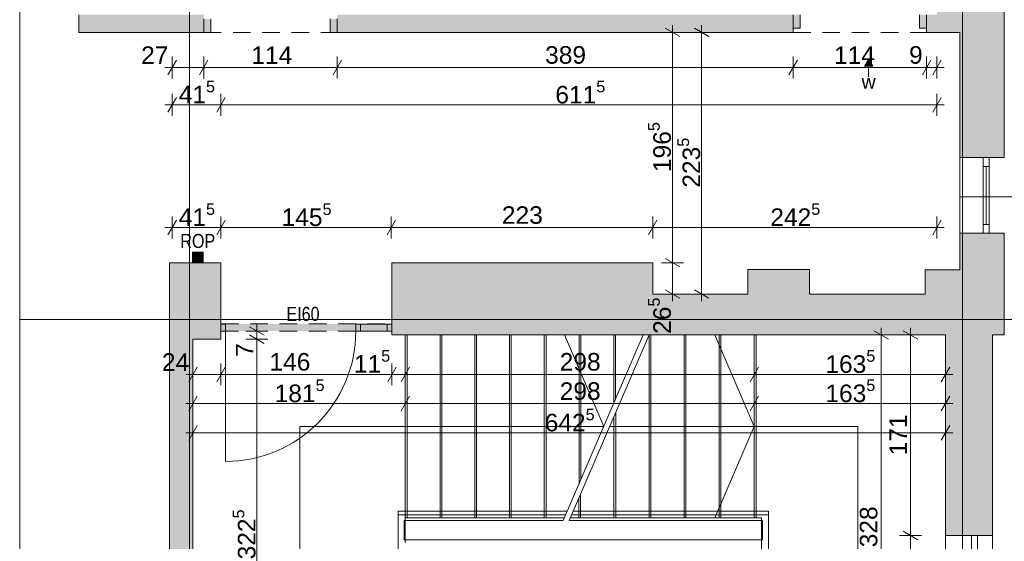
# Paper-space layout 'A-10 INWENTARYZACJA - PIĘTRO 7' of a CAD drawing. Header units: millimetres. Extents: x 0 to 420, y 0 to 297.
# Tile 7 of 8: x 293 to 377, y 158 to 202. Entities that reach past the tile are written whole.
import ezdxf
from ezdxf.xclip import XClip

# ---------------------------------------------------------------- set-up
doc = ezdxf.new("R2010")
doc.units = ezdxf.units.MM
doc.header["$MEASUREMENT"] = 0
doc.header["$XCLIPFRAME"] = 0
for name, pattern in [('DASHDOTX2', [1000, 500, -250, 0, -250]), ('GESTRICHELT2', [93.75, 62.5, -31.25]), ('Przer. długie kreski', [2.5, 1.5, -1]), ('PRZERYWANA_DU_A', [550, 350.0000000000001, -199.9999999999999])]:
    doc.linetypes.add(name, pattern=pattern)
for name, color, linetype, lineweight in [('0_Nr_pióra__2', 8, 'Continuous', 13), ('A_ppoż_Nr_pióra__1', 7, 'Continuous', 20), ('A_stolarka_Nr_pióra__3', 252, 'Continuous', 13), ('A_wymiary_Nr_pióra__1', 7, 'Continuous', 20), ('A_wymiary_Nr_pióra__2', 8, 'Continuous', 13), ('A_ściany_Nr_pióra__1', 7, 'Continuous', 20), ('Drzwi Archicad_Nr_pióra__1', 7, 'Continuous', 20)]:
    doc.layers.add(name, color=color, linetype=linetype, lineweight=lineweight)
for name, color, linetype, lineweight, true_color in [('A__balustrada_Nr_pióra__161', 7, 'Continuous', 5, 0x949494), ('A_opis_Nr_pióra__6', 7, 'Continuous', 13, 0xa9a9a9), ('A_osie_Nr_pióra__16', 7, 'Continuous', 5, 0x0f0f0f), ('A_pochwyt_Nr_pióra__161', 7, 'Continuous', 5, 0x949494), ('A_ppoż_Nr_pióra__8', 7, 'Continuous', 13, 0x4c4c4c), ('A_sanitarne_Nr_pióra__6', 7, 'Continuous', 13, 0xa9a9a9), ('A_schody_Nr_pióra__10', 7, 'Continuous', 13, 0x4b4b4b), ('A_schody_Nr_pióra__4', 7, 'Continuous', 18, 0x4b4b4b), ('A_ściany_Nr_pióra__10', 7, 'Continuous', 13, 0x4b4b4b), ('A_ściany_Nr_pióra__19', 7, 'Continuous', 5, 0x191919), ('Okna Archicada_Nr_pióra__19', 7, 'Continuous', 5, 0x191919)]:
    doc.layers.add(name, color=color, linetype=linetype, lineweight=lineweight, true_color=true_color)
for name, color, linetype in [('A_podrys', 7, 'Continuous'), ('A_ppoż', 7, 'Continuous'), ('A_sanitarne', 7, 'Continuous'), ('A_ściany', 7, 'Continuous'), ('Drzwi Archicad', 7, 'Continuous')]:
    doc.layers.add(name, color=color, linetype=linetype)
doc.styles.add('STYL_AUTOMATYCZNY_1', font='arial.ttf')
doc.styles.add('STYL_AUTOMATYCZNY_2', font='ARIALN.TTF')
doc.styles.add('STYL_AUTOMATYCZNY_4', font='arial.ttf')

# ---------------------------------------------------------------- blocks, each defined once
blk = doc.blocks.new('Rysunek_2_2', base_point=(-1732.296939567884, -268.2671254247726))
at = {"layer": 'A_ppoż', "linetype": 'Continuous', "lineweight": 0, "true_color": 0x121212}
for points in [[(307.2581693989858, 182.5677086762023), (307.2581693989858, 181.6677086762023), (308.1581693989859, 181.6677086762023), (308.1581693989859, 182.5677086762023)], [(309.6881693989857, 176.4377086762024), (309.6881693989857, 175.8377086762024), (324.2882186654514, 175.8377086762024), (324.2882186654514, 176.4377086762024)]]:
    blk.add_hatch(color=250, dxfattribs=at).paths.add_polyline_path(points)
at = {"layer": 'A_sanitarne', "linetype": 'Continuous', "lineweight": 0, "true_color": 0xa9a9a9}
blk.add_hatch(color=253, dxfattribs=at).paths.add_polyline_path([(364.9852344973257, 199.0501401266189), (364.6352344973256, 198.4439226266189), (365.3352344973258, 198.4439226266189)])
at = {"layer": 'A_ściany', "linetype": 'Continuous', "lineweight": 0, "true_color": 0x000000}
for points in [[(370.818169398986, 265.8677086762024), (370.818169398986, 201.3377086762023), (376.568169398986, 201.3377086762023), (376.568169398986, 270.6177086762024)], [(297.5583103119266, 201.3377086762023), (308.2184016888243, 201.3377086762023), (308.2184016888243, 202.8377082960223), (297.5583103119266, 202.8377092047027)], [(319.6184015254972, 201.3377086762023), (358.5387612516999, 201.3377086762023), (358.5387612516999, 202.8377092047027), (319.6184015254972, 202.8377082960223)], [(369.9387613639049, 202.8377090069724), (369.9387613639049, 201.3377086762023), (370.818169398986, 201.3377086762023), (370.818169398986, 202.8377090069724)], [(372.7681693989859, 190.6477086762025), (376.568169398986, 190.6477086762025), (376.568169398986, 201.3377086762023), (372.7681693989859, 201.3377086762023)], [(372.7681693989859, 181.0477086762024), (376.568169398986, 175.4977086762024), (376.568169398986, 184.1877086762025), (372.7681693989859, 184.1877086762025)], [(309.6881693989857, 181.6677086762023), (305.2981693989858, 181.6677086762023), (307.2981693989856, 175.1377086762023), (309.6881693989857, 175.1377086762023)], [(305.2981693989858, 181.6677086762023), (305.2981693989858, 135.7952344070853), (307.2981693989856, 142.8752344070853), (307.2981693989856, 175.1377086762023)], [(346.5482186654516, 181.6677086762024), (324.2882186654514, 181.6677086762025), (324.2882186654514, 175.4977086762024), (346.5482186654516, 175.4977086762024)], [(359.9357896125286, 181.0977086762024), (354.6582186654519, 181.0977086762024), (354.6582186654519, 175.4977086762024), (359.9357896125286, 175.4977086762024)], [(372.7681693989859, 181.0477086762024), (369.798169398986, 181.0477086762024), (369.798169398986, 175.4977086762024), (376.568169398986, 175.4977086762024)], [(354.6582186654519, 178.9977086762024), (346.5482186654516, 178.9977086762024), (346.5482186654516, 175.4977086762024), (354.6582186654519, 175.4977086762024)], [(369.798169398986, 178.9977086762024), (359.9357896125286, 178.9977086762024), (359.9357896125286, 175.4977086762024), (369.798169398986, 175.4977086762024)], [(371.5481693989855, 158.3777086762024), (375.5681693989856, 158.3777086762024), (375.5681693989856, 175.4977086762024), (371.5481693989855, 175.4977086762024)]]:
    blk.add_hatch(color=18, dxfattribs=at).paths.add_polyline_path(points)
at = {"layer": 'Drzwi Archicad', "linetype": 'Continuous', "lineweight": 0, "true_color": 0xfdfdfd}
for points in [[(358.5387608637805, 201.6877086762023), (359.1387608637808, 201.6877086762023), (359.1387608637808, 202.8377086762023), (358.5387608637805, 202.8377086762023)], [(369.9387608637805, 202.8377086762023), (369.3387608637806, 202.8377086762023), (369.3387608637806, 201.6877086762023), (369.9387608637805, 201.6877086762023)], [(308.2184014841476, 202.4877086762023), (308.2184014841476, 201.3377086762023), (308.8184014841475, 201.3377086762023), (308.8184014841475, 202.4877086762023)], [(319.6184014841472, 201.3377086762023), (319.6184014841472, 202.4877086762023), (319.0184014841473, 202.4877086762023), (319.0184014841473, 201.3377086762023)]]:
    blk.add_hatch(color=7, dxfattribs=at).paths.add_polyline_path(points)
at = {"layer": '0_Nr_pióra__2', "color": 8, "linetype": 'PRZERYWANA_DU_A', "lineweight": 13, "flags": 128}
blk.add_lwpolyline([(292.5029591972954, 274.6177086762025), (292.5029591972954, 115.8077086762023)], dxfattribs=at)
at = {"layer": 'A__balustrada_Nr_pióra__161', "color": 252, "linetype": 'Continuous', "lineweight": 5, "true_color": 0x949494}
for p, q in [((324.8281702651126, 157.2077077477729), (324.8281702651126, 160.4477087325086)), ((324.8281702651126, 160.1477098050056), (339.1270587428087, 160.1477098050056)), ((339.6270569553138, 160.1477098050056), (356.4281698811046, 160.1477098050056)), ((356.4281698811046, 157.2077077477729), (356.4281698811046, 160.4477087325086)), ((325.3281684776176, 159.6477089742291), (338.911674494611, 159.6477089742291)), ((325.3281684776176, 158.0077075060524), (325.3281684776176, 159.6477089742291)), ((339.4116753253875, 159.6477089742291), (355.928169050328, 159.6477089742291)), ((355.928169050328, 158.0077075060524), (355.928169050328, 159.6477089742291)), ((325.3281684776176, 158.0077075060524), (355.928169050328, 158.0077075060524))]:
    blk.add_line(p, q, dxfattribs=at)
at = {"layer": 'A_osie_Nr_pióra__16', "color": 250, "linetype": 'DASHDOTX2', "lineweight": 5, "true_color": 0x0f0f0f}
for p, q in [((307.0001708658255, 260.2656863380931), (307.0001708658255, 110.8077093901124)), ((373.0001694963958, 260.2656863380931), (373.0001694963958, 110.8077093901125)), ((381.3170905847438, 176.8077061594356), (292.5029594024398, 176.8077061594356))]:
    blk.add_line(p, q, dxfattribs=at)
at = {"layer": 'A_pochwyt_Nr_pióra__161', "color": 252, "linetype": 'Continuous', "lineweight": 5, "true_color": 0x949494}
for p, q in [((324.8281702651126, 160.4477087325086), (339.2562861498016, 160.4477087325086)), ((339.7562869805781, 160.4477087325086), (356.4281698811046, 160.4477087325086))]:
    blk.add_line(p, q, dxfattribs=at)
at = {"layer": 'A_ppoż_Nr_pióra__1', "color": 7, "linetype": 'Continuous', "lineweight": 20, "flags": 128}
blk.add_lwpolyline([(307.2581693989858, 182.5677086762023), (308.1581693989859, 182.5677086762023), (308.1581693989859, 181.6677086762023), (307.2581693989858, 181.6677086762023)], close=True, dxfattribs=at)
at = {"layer": 'A_sanitarne_Nr_pióra__6', "color": 253, "linetype": 'Continuous', "lineweight": 13, "true_color": 0xa9a9a9}
for p, q in [((364.9852335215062, 199.050139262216), (364.6352334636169, 198.4439230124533)), ((365.3352335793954, 198.4439230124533), (364.6352334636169, 198.4439230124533)), ((364.9852335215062, 199.050139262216), (365.3352335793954, 198.4439230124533)), ((364.9852335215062, 198.4439230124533), (364.9852335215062, 197.550139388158))]:
    blk.add_line(p, q, dxfattribs=at)
at = {"layer": 'A_schody_Nr_pióra__10', "color": 251, "linetype": 'GESTRICHELT2', "lineweight": 13, "true_color": 0x4b4b4b}
for p, q in [((325.5781688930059, 159.8977093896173), (325.5781688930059, 175.4977086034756)), ((328.544170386, 159.8977093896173), (328.544170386, 175.4977086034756)), ((331.5101692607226, 159.8977093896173), (331.5101692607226, 175.4977086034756)), ((334.4761681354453, 159.8977093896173), (334.4761681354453, 175.4977086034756)), ((337.4421696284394, 159.8977093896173), (337.4421696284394, 175.4977086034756)), ((340.408168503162, 163.121746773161), (340.408168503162, 175.4977086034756)), ((343.3741699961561, 170.0071697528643), (343.3741699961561, 175.4977086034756)), ((346.3831687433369, 159.8977093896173), (346.3831687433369, 175.4977086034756)), ((349.3781702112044, 159.8977093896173), (349.3781702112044, 175.4977086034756)), ((352.3731690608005, 159.8977093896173), (352.3731690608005, 175.4977086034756)), ((355.3681705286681, 159.8977093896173), (355.3681705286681, 175.4977086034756)), ((343.3881698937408, 159.8977093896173), (343.3881698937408, 168.8789434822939)), ((340.3931684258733, 159.8977093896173), (340.3931684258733, 161.9261995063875))]:
    blk.add_line(p, q, dxfattribs=at)
at = {"layer": 'A_schody_Nr_pióra__4', "color": 251, "linetype": 'Continuous', "lineweight": 18, "true_color": 0x4b4b4b}
for p, q in [((325.4281681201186, 157.7577097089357), (325.4281681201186, 175.4977086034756)), ((328.3941696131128, 159.8977093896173), (328.3941696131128, 175.4977086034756)), ((331.3601684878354, 159.8977093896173), (331.3601684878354, 175.4977086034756)), ((334.3261699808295, 159.8977093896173), (334.3261699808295, 175.4977086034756)), ((337.2921688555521, 159.8977093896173), (337.2921688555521, 175.4977086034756)), ((338.911674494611, 159.6477089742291), (345.7393017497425, 175.4977086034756)), ((339.0193666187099, 175.4977086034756), (342.3793341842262, 167.6977076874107)), ((339.4116753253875, 159.6477089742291), (346.2393025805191, 175.4977086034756)), ((340.2581703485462, 162.7735297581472), (340.2581703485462, 175.4977086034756)), ((343.2241692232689, 169.6589527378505), (343.2241692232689, 175.4977086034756)), ((346.2331705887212, 159.8977093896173), (346.2331705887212, 175.4977086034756)), ((349.2281694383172, 159.8977093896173), (349.2281694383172, 175.4977086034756)), ((351.8582021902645, 175.4977086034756), (355.2181697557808, 167.6977076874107)), ((352.2231682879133, 159.8977093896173), (352.2231682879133, 175.4977086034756)), ((355.2181697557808, 159.8977093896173), (355.2181697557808, 175.4977086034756)), ((343.2381691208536, 159.8977093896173), (343.2381691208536, 168.5307264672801)), ((342.3793341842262, 167.6977076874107), (316.4281688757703, 167.6977076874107)), ((316.4281688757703, 150.2177083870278), (316.4281688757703, 167.6977076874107)), ((364.0621174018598, 167.6977076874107), (342.8793350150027, 167.6977076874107)), ((351.8582021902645, 159.8977093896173), (355.2181697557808, 167.6977076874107)), ((364.0621174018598, 150.2177083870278), (364.0621174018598, 167.6977076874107)), ((340.2431702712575, 159.8977093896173), (340.2431702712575, 161.5779824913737)), ((325.4281681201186, 159.8977093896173), (339.0193666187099, 159.8977093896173)), ((339.5193674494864, 159.8977093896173), (355.828169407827, 159.8977093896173)), ((355.828169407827, 159.8977093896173), (355.828169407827, 142.6777096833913))]:
    blk.add_line(p, q, dxfattribs=at)
at = {"layer": 'A_stolarka_Nr_pióra__3', "color": 252, "linetype": 'Continuous', "lineweight": 13}
blk.add_line((380.6096271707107, 187.3007612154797), (372.7781703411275, 187.3007612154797), dxfattribs=at)
at = {"layer": 'A_wymiary_Nr_pióra__1', "color": 7, "linetype": 'Continuous', "lineweight": 20}
for p, q in [((348.8531701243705, 200.97686502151), (347.6031706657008, 201.6985522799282)), ((351.3531690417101, 200.97686502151), (350.1031695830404, 201.6985522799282)), ((305.8790143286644, 198.9627099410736), (305.1573244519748, 197.7127078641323)), ((308.5792455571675, 198.9627099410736), (307.8575582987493, 197.7127078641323)), ((319.9792440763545, 198.9627099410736), (319.2575568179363, 197.7127078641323)), ((358.8996034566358, 198.9627099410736), (358.1779161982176, 197.7127078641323)), ((370.2996045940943, 198.9627099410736), (369.5779173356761, 197.7127078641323)), ((370.4573266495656, 197.7127078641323), (371.1790139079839, 198.9627099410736)), ((305.8790143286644, 195.762708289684), (305.1573244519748, 194.5127088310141)), ((310.0490122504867, 195.762708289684), (309.3273249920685, 194.5127088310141)), ((370.4573266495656, 194.5127088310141), (371.1790139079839, 195.762708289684)), ((305.8790143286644, 185.2927093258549), (305.1573244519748, 184.0427098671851)), ((310.0490122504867, 185.2927093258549), (309.3273249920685, 184.0427098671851)), ((324.5890121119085, 185.2927093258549), (323.8673248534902, 184.0427098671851)), ((346.9090616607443, 185.2927093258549), (346.1873744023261, 184.0427098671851)), ((370.4573266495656, 184.0427098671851), (371.1790139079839, 185.2927093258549)), ((347.6031706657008, 182.0285521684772), (348.8531701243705, 181.306864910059)), ((347.6031706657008, 179.3585515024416), (348.8531701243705, 178.6368642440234)), ((350.1031695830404, 179.3585515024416), (351.3531690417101, 178.6368642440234)), ((312.1331642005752, 176.1985518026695), (313.3831636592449, 175.4768645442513)), ((366.6731703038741, 175.1368636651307), (365.4231682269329, 175.8585535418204)), ((369.1731692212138, 175.1368636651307), (367.923169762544, 175.8585535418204)), ((313.3831636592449, 174.7768644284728), (312.1331642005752, 175.498551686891)), ((307.6590121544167, 172.7627093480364), (306.9373248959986, 171.5127098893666)), ((310.0490122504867, 172.7627093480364), (309.3273249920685, 171.5127098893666)), ((324.6490621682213, 172.7627093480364), (323.9273749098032, 171.5127098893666)), ((325.7890130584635, 172.7627093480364), (325.0673258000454, 171.5127098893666)), ((355.5790120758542, 172.7627093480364), (354.857324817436, 171.5127098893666)), ((371.1873269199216, 171.5127098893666), (371.9090141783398, 172.7627093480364)), ((307.6590121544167, 170.2627078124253), (306.9373248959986, 169.0127083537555)), ((325.7890130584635, 170.2627078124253), (325.0673258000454, 169.0127083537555)), ((355.5790120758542, 170.2627078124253), (354.857324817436, 169.0127083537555)), ((371.1873269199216, 169.0127083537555), (371.9090141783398, 170.2627078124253)), ((307.6590121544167, 167.7627088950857), (306.9373248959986, 166.5127094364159)), ((371.1873269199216, 166.5127094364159), (371.9090141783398, 167.7627088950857)), ((367.923169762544, 158.7385534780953), (369.1731692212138, 158.0168662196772))]:
    blk.add_line(p, q, dxfattribs=at)
at = {"layer": 'A_wymiary_Nr_pióra__2', "color": 8, "linetype": 'Continuous', "lineweight": 13}
for p, q in [((348.2281703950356, 201.3377099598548), (348.2281703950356, 201.9489585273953)), ((350.7281693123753, 201.3377099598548), (350.7281693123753, 201.9489585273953)), ((349.1656686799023, 201.3377099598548), (347.2906694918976, 201.3377099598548)), ((348.2281703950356, 181.6677098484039), (348.2281703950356, 201.3377099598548)), ((351.6656702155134, 201.3377099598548), (349.7906684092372, 201.3377099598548)), ((350.7281693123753, 178.9977091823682), (350.7281693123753, 201.3377099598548)), ((305.5181693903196, 197.4002093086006), (305.5181693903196, 199.2752084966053)), ((308.2184006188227, 197.4002093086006), (308.2184006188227, 199.2752084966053)), ((319.6184017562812, 197.4002093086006), (319.6184017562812, 199.2752084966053)), ((358.5387611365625, 197.4002093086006), (358.5387611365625, 199.2752084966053)), ((369.9387596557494, 197.4002093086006), (369.9387596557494, 199.2752084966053)), ((370.818168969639, 197.4002093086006), (370.818168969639, 199.2752084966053)), ((304.9069182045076, 198.3377075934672), (305.5181693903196, 198.3377075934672)), ((305.5181693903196, 198.3377075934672), (308.2184006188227, 198.3377075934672)), ((308.2184006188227, 198.3377075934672), (319.6184017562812, 198.3377075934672)), ((319.6184017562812, 198.3377075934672), (358.5387611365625, 198.3377075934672)), ((358.5387611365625, 198.3377075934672), (369.9387596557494, 198.3377075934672)), ((369.9387596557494, 198.3377075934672), (370.818168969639, 198.3377075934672)), ((370.818168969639, 198.3377075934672), (371.4294201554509, 198.3377075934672)), ((305.5181693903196, 194.2002076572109), (305.5181693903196, 196.0752094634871)), ((309.6881699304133, 194.2002076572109), (309.6881699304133, 196.0752094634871)), ((370.818168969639, 194.2002076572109), (370.818168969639, 196.0752094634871)), ((304.9069182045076, 195.137708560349), (305.5181693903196, 195.137708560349)), ((305.5181693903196, 195.137708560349), (309.6881699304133, 195.137708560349)), ((309.6881699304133, 195.137708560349), (370.818168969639, 195.137708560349)), ((370.818168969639, 195.137708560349), (371.4294201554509, 195.137708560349)), ((305.5181693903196, 183.7302086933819), (305.5181693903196, 185.6052078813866)), ((309.6881699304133, 183.7302086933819), (309.6881699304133, 185.6052078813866)), ((324.2281697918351, 183.7302086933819), (324.2281697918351, 185.6052078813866)), ((346.5482193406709, 183.7302086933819), (346.5482193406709, 185.6052078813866)), ((370.818168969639, 183.7302086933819), (370.818168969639, 185.6052078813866)), ((304.9069182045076, 184.66770959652), (305.5181693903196, 184.66770959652)), ((305.5181693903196, 184.66770959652), (309.6881699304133, 184.66770959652)), ((309.6881699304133, 184.66770959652), (324.2281697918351, 184.66770959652)), ((324.2281697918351, 184.66770959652), (346.5482193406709, 184.66770959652)), ((346.5482193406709, 184.66770959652), (370.818168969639, 184.66770959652)), ((370.818168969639, 184.66770959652), (371.4294201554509, 184.66770959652)), ((349.1656686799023, 181.6677098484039), (347.2906694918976, 181.6677098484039)), ((348.2281703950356, 178.9977091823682), (348.2281703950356, 181.6677098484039)), ((349.1656686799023, 178.9977091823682), (347.2906694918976, 178.9977091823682)), ((348.2281703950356, 178.3864579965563), (348.2281703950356, 178.9977091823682)), ((351.6656702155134, 178.9977091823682), (349.7906684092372, 178.9977091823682)), ((350.7281693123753, 178.3864579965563), (350.7281693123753, 178.9977091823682)), ((313.6956622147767, 175.8377094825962), (311.820663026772, 175.8377094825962)), ((312.7581639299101, 175.8377094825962), (312.7581639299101, 176.4489580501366)), ((312.7581639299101, 175.1377093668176), (312.7581639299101, 175.8377094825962)), ((366.0481705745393, 175.4977086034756), (366.0481705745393, 176.1089597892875)), ((368.5481694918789, 175.4977086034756), (368.5481694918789, 176.1089597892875)), ((313.6956622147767, 175.1377093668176), (311.820663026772, 175.1377093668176)), ((312.7581639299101, 142.875234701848), (312.7581639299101, 175.1377093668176)), ((366.9856688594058, 175.4977086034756), (365.1106696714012, 175.4977086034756)), ((366.0481705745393, 142.6777096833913), (366.0481705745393, 175.4977086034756)), ((369.4856703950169, 175.4977086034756), (367.6106685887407, 175.4977086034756)), ((368.5481694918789, 158.3777085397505), (368.5481694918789, 175.4977086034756)), ((307.2981698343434, 171.2002087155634), (307.2981698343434, 173.0752079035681)), ((309.6881699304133, 171.2002087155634), (309.6881699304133, 173.0752079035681)), ((324.2882198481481, 171.2002087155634), (324.2882198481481, 173.0752079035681)), ((325.4281681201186, 171.2002087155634), (325.4281681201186, 173.0752079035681)), ((355.2181697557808, 171.2002087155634), (355.2181697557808, 173.0752079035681)), ((371.548169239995, 171.2002087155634), (371.548169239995, 173.0752079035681)), ((306.6869186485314, 172.1377096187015), (307.2981698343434, 172.1377096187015)), ((307.2981698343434, 172.1377096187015), (309.6881699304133, 172.1377096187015)), ((309.6881699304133, 172.1377096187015), (324.2882198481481, 172.1377096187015)), ((324.2882198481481, 172.1377096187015), (325.4281681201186, 172.1377096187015)), ((325.4281681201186, 172.1377096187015), (355.2181697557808, 172.1377096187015)), ((355.2181697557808, 172.1377096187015), (371.548169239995, 172.1377096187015)), ((371.548169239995, 172.1377096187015), (372.159420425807, 172.1377096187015)), ((307.2981698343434, 168.7002097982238), (307.2981698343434, 170.5752089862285)), ((325.4281681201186, 168.7002097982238), (325.4281681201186, 170.5752089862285)), ((355.2181697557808, 168.7002097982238), (355.2181697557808, 170.5752089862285)), ((371.548169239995, 168.7002097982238), (371.548169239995, 170.5752089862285)), ((306.6869186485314, 169.6377080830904), (307.2981698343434, 169.6377080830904)), ((307.2981698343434, 169.6377080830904), (325.4281681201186, 169.6377080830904)), ((325.4281681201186, 169.6377080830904), (355.2181697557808, 169.6377080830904)), ((355.2181697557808, 169.6377080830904), (371.548169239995, 169.6377080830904)), ((371.548169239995, 169.6377080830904), (372.159420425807, 169.6377080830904)), ((307.2981698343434, 166.2002082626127), (307.2981698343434, 168.0752074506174)), ((371.548169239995, 166.2002082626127), (371.548169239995, 168.0752074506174)), ((306.6869186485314, 167.1377091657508), (307.2981698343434, 167.1377091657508)), ((307.2981698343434, 167.1377091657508), (371.548169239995, 167.1377091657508)), ((371.548169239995, 167.1377091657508), (372.159420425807, 167.1377091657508)), ((369.4856703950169, 158.3777085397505), (367.6106685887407, 158.3777085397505)), ((368.5481694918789, 145.8677095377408), (368.5481694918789, 158.3777085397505))]:
    blk.add_line(p, q, dxfattribs=at)
at = {"layer": 'A_ściany_Nr_pióra__1', "color": 7, "linetype": 'Continuous', "lineweight": 20}
for p, q in [((358.5387611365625, 202.8377098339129), (358.5387611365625, 201.6877073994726)), ((369.9387596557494, 202.8377098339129), (369.9387596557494, 201.6877073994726)), ((308.2184006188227, 201.3377099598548), (308.2184006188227, 202.4877097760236)), ((319.6184017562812, 201.3377099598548), (319.6184017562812, 202.4877097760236)), ((308.2184006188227, 201.3377099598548), (307.7484025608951, 201.3377099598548)), ((319.6184017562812, 201.3377099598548), (320.0884024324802, 201.3377099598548)), ((358.5387611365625, 201.3377099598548), (358.1687601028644, 201.3377099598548)), ((358.5387611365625, 201.6877073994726), (358.5387611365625, 201.3377099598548)), ((369.9387596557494, 201.6877073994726), (369.9387596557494, 201.3377099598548)), ((369.9387596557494, 201.3377099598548), (370.3087606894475, 201.3377099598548)), ((376.5681706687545, 190.6477081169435), (372.7681685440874, 190.6477081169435)), ((376.5681706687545, 184.1877097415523), (372.7681685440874, 184.1877097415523)), ((309.6881699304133, 176.4197093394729), (309.6881699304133, 180.6677081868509)), ((324.2882198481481, 176.4197093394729), (324.2882198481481, 180.6677081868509)), ((309.6881699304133, 175.8197088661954), (309.6881699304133, 176.4197093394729)), ((309.6881699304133, 175.4977086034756), (309.6881699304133, 175.8197088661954)), ((324.2882198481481, 175.8197088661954), (324.2882198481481, 176.4197093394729)), ((324.2882198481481, 175.4977086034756), (324.2882198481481, 175.8197088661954)), ((375.5681690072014, 158.3777085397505), (371.548169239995, 158.3777085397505)), ((375.5681690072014, 158.3777085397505), (375.5681690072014, 145.8677095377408))]:
    blk.add_line(p, q, dxfattribs=at)
at = {"layer": 'A_ściany_Nr_pióra__1', "color": 7, "linetype": 'Continuous', "lineweight": 20, "flags": 128}
for points in [[(376.568169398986, 201.3377086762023), (376.568169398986, 270.6177086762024)], [(297.5583103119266, 202.8377086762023), (297.5583103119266, 201.3377086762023)], [(297.5583103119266, 201.3377086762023), (308.2184009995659, 201.3377086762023)], [(319.6184011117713, 201.3377086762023), (358.5387612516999, 201.3377086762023)], [(369.9387613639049, 201.3377086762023), (370.818169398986, 201.3377086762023)], [(370.818169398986, 201.3377086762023), (372.7681693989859, 201.3377086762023)], [(372.7681693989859, 201.3377086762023), (372.7681693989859, 190.6477086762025)], [(376.568169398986, 190.6477086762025), (376.568169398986, 201.3377086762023)], [(372.7681693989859, 184.1877086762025), (372.7681693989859, 181.0477086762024)], [(376.568169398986, 175.4977086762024), (376.568169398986, 184.1877086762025)], [(309.6881693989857, 181.6677086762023), (305.2981693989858, 181.6677086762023)], [(305.2981693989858, 181.6677086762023), (305.2981693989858, 135.7952344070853)], [(309.6881693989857, 175.1377086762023), (309.6881693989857, 181.6677086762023)], [(346.5482186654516, 181.6677086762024), (324.2882186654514, 181.6677086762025)], [(324.2882186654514, 181.6677086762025), (324.2882186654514, 175.4977086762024)], [(346.5482186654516, 178.9977086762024), (346.5482186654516, 181.6677086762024)], [(359.9357896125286, 181.0977086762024), (354.6582186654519, 181.0977086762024)], [(354.6582186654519, 181.0977086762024), (354.6582186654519, 178.9977086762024)], [(359.9357896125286, 178.9977086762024), (359.9357896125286, 181.0977086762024)], [(372.7681693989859, 181.0477086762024), (369.798169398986, 181.0477086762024)], [(369.798169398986, 181.0477086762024), (369.798169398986, 178.9977086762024)], [(354.6582186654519, 178.9977086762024), (346.5482186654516, 178.9977086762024)], [(369.798169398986, 178.9977086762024), (359.9357896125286, 178.9977086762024)], [(307.2981693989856, 175.1377086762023), (309.6881693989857, 175.1377086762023)], [(307.2981693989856, 142.8752344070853), (307.2981693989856, 175.1377086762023)], [(324.2882186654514, 175.4977086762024), (346.5482186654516, 175.4977086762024)], [(346.5482186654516, 175.4977086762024), (354.6582186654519, 175.4977086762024)], [(354.6582186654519, 175.4977086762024), (359.9357896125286, 175.4977086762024)], [(359.9357896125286, 175.4977086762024), (369.798169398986, 175.4977086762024)], [(369.798169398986, 175.4977086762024), (371.5481693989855, 175.4977086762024)], [(371.5481693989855, 175.4977086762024), (371.5481693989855, 158.3777086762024)], [(371.5481693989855, 142.6777086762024), (371.5481693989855, 175.4977086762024)], [(375.5681693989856, 175.4977086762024), (376.568169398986, 175.4977086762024)], [(375.5681693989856, 158.3777086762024), (375.5681693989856, 175.4977086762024)]]:
    blk.add_lwpolyline(points, dxfattribs=at)
at = {"layer": 'A_ściany_Nr_pióra__10', "color": 251, "linetype": 'Przer. długie kreski', "lineweight": 13, "true_color": 0x4b4b4b}
for p, q in [((308.2184006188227, 201.3377099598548), (319.6184017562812, 201.3377099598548)), ((358.5387611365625, 201.3377099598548), (369.9387596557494, 201.3377099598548)), ((309.6881699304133, 176.4377099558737), (324.2882198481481, 176.4377099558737)), ((309.6881699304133, 175.8377094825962), (324.2882198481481, 175.8377094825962))]:
    blk.add_line(p, q, dxfattribs=at)
at = {"layer": 'A_ściany_Nr_pióra__19', "color": 250, "linetype": 'Continuous', "lineweight": 5, "true_color": 0x191919}
blk.add_line((372.7681685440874, 190.6477081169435), (372.7681685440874, 184.1877097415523), dxfattribs=at)
at = {"layer": 'Drzwi Archicad_Nr_pióra__1', "color": 7, "linetype": 'Continuous', "lineweight": 20}
for p, q in [((358.5387611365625, 202.8377098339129), (358.5387611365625, 201.6877073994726)), ((358.5387611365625, 202.8377098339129), (358.5387611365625, 201.6877073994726)), ((358.5387611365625, 202.8377098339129), (358.5387611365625, 201.6877073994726)), ((359.13876160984, 201.6877073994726), (359.13876160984, 202.8377098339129)), ((369.3387618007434, 202.8377098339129), (369.3387618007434, 201.6877073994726)), ((369.9387596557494, 201.6877073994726), (369.9387596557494, 202.8377098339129)), ((369.9387596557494, 202.8377098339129), (369.9387596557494, 201.6877073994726)), ((369.9387596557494, 202.8377098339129), (369.9387596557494, 201.6877073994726)), ((308.2184006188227, 201.3377099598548), (308.2184006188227, 202.4877097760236)), ((308.2184006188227, 201.3377099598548), (308.2184006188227, 202.4877097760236)), ((308.2184006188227, 201.3377099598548), (308.2184006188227, 202.4877097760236)), ((308.8184010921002, 202.4877097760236), (308.8184010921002, 201.3377099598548)), ((319.0184012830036, 201.3377099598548), (319.0184012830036, 202.4877097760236)), ((319.6184017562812, 202.4877097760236), (319.6184017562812, 201.3377099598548)), ((319.6184017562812, 201.3377099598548), (319.6184017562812, 202.4877097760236)), ((319.6184017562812, 201.3377099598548), (319.6184017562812, 202.4877097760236)), ((308.2184006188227, 201.3377099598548), (307.7484025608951, 201.3377099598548)), ((308.2184006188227, 201.3377099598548), (307.7484025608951, 201.3377099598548)), ((308.8184010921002, 201.3377099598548), (308.2184006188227, 201.3377099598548)), ((319.6184017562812, 201.3377099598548), (319.0184012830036, 201.3377099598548)), ((319.6184017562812, 201.3377099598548), (320.0884024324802, 201.3377099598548)), ((319.6184017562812, 201.3377099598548), (320.0884024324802, 201.3377099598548)), ((358.5387611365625, 201.3377099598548), (358.1687601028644, 201.3377099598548)), ((358.5387611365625, 201.3377099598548), (358.1687601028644, 201.3377099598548)), ((358.5387611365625, 201.6877073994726), (359.13876160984, 201.6877073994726)), ((358.5387611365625, 201.6877073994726), (358.5387611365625, 201.3377099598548)), ((358.5387611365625, 201.6877073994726), (358.5387611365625, 201.3377099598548)), ((369.3387618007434, 201.6877073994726), (369.9387596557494, 201.6877073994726)), ((369.9387596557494, 201.6877073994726), (369.9387596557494, 201.3377099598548)), ((369.9387596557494, 201.6877073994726), (369.9387596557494, 201.3377099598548)), ((369.9387596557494, 201.3377099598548), (370.3087606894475, 201.3377099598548)), ((369.9387596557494, 201.3377099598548), (370.3087606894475, 201.3377099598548)), ((309.6881699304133, 176.4197093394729), (309.6881699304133, 180.6677081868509)), ((324.2882198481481, 176.4197093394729), (324.2882198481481, 180.6677081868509)), ((310.0881685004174, 176.4197093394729), (309.6881699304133, 176.4197093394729)), ((309.6881699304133, 176.4197093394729), (309.6881699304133, 175.8197088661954)), ((309.6881699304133, 175.8197088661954), (309.6881699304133, 176.4197093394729)), ((309.6881699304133, 175.8197088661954), (309.6881699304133, 176.4197093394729)), ((309.6881699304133, 175.8197088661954), (310.0881685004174, 175.8197088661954)), ((309.6881699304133, 175.4977086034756), (309.6881699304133, 175.8197088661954)), ((310.0881685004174, 175.8197088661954), (310.0881685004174, 176.4197093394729)), ((310.0881685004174, 175.8197088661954), (310.0881685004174, 164.7096603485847)), ((321.5982182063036, 176.4197093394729), (321.1982196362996, 176.4197093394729)), ((321.1982196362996, 176.4197093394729), (321.1982196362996, 175.8197088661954)), ((321.1982196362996, 175.8197088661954), (321.5982182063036, 175.8197088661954)), ((321.5982182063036, 175.8197088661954), (321.5982182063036, 176.4197093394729)), ((323.8882186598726, 176.4197093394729), (321.5982182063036, 176.4197093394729)), ((321.5982182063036, 176.4197093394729), (321.5982182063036, 175.8197088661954)), ((321.5982182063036, 175.8197088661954), (323.8882186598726, 175.8197088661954)), ((324.2882198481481, 176.4197093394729), (323.8882186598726, 176.4197093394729)), ((323.8882186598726, 176.4197093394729), (323.8882186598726, 175.8197088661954)), ((323.8882186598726, 175.8197088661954), (323.8882186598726, 176.4197093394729)), ((323.8882186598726, 175.8197088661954), (324.2882198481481, 175.8197088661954)), ((324.2882198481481, 175.8197088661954), (324.2882198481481, 176.4197093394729)), ((324.2882198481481, 175.8197088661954), (324.2882198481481, 176.4197093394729)), ((324.2882198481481, 175.8197088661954), (324.2882198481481, 176.4197093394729)), ((324.2882198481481, 175.4977086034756), (324.2882198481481, 175.8197088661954))]:
    blk.add_line(p, q, dxfattribs=at)
blk.add_arc((310.0881693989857, 175.8197086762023), 11.11004926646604, 270, 0, dxfattribs=at)
at = {"layer": 'Okna Archicada_Nr_pióra__19', "color": 250, "linetype": 'Continuous', "lineweight": 5, "true_color": 0x191919}
for p, q in [((374.7681692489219, 184.1877097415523), (374.7681692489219, 190.6477081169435)), ((374.7681692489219, 190.6477081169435), (375.2681700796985, 190.6477081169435)), ((375.2681700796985, 190.6477081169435), (375.2681700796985, 184.1877097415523)), ((374.7681692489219, 189.8977094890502), (375.2681700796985, 189.8977094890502)), ((375.0181696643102, 184.9377083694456), (375.0181696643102, 189.8977094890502)), ((374.7681692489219, 184.9377083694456), (375.2681700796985, 184.9377083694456)), ((375.2681700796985, 184.1877097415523), (374.7681692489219, 184.1877097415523)), ((373.7681702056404, 145.8677095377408), (373.7681702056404, 158.3777085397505)), ((374.2681684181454, 145.8677095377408), (374.2681684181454, 158.3777085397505))]:
    blk.add_line(p, q, dxfattribs=at)
at = {"layer": 'A_opis_Nr_pióra__6', "color": 253, "linetype": 'Continuous', "lineweight": 13, "true_color": 0xa9a9a9, "insert": (364.9852344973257, 197.1187126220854), "char_height": 1.2, "attachment_point": 5, "style": 'STYL_AUTOMATYCZNY_1'}
blk.add_mtext('\\A1;{\\pqc;\\fArial|b0|i0|c238|p0;\\W1.000000;w}', dxfattribs=at)
at = {"layer": 'A_ppoż_Nr_pióra__8', "color": 251, "linetype": 'Continuous', "lineweight": 13, "true_color": 0x4c4c4c, "char_height": 1.2, "attachment_point": 5, "style": 'STYL_AUTOMATYCZNY_2'}
for s, insert in [('\\A1;{\\pqc;\\fArial Narrow|b0|i0|c238|p0;\\W1.000000;ROP}', (307.7081693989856, 183.5173788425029)), ('\\A1;{\\pqc;\\fArial Narrow|b0|i0|c238|p0;\\W1.000000;EI60}', (316.6916634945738, 177.2886597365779))]:
    blk.add_mtext(s, dxfattribs=dict(at, insert=insert))
at = {"layer": 'A_wymiary_Nr_pióra__1', "color": 7, "linetype": 'Continuous', "lineweight": 20, "char_height": 1.5, "attachment_point": 7, "style": 'STYL_AUTOMATYCZNY_1'}
for s, insert in [('\\A1;{\\pql;\\fArial|b0|i0|c238|p0;\\W1.000000;41\\fArial|b0|i0|c238|p0;\\W1.000000;\\A1{\\H.66x;\\S5^  ;}}', (306.0815343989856, 194.8385521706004)), ('\\A1;{\\pql;\\fArial|b0|i0|c238|p0;\\W1.000000;611\\fArial|b0|i0|c238|p0;\\W1.000000;\\A1{\\H.66x;\\S5^  ;}}', (338.2358294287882, 194.8300142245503)), ('\\A1;{\\pql;\\fArial|b0|i0|c238|p0;\\W1.000000;41\\fArial|b0|i0|c238|p0;\\W1.000000;\\A1{\\H.66x;\\S5^  ;}}', (306.0815343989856, 184.3685521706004)), ('\\A1;{\\pql;\\fArial|b0|i0|c238|p0;\\W1.000000;145\\fArial|b0|i0|c238|p0;\\W1.000000;\\A1{\\H.66x;\\S5^  ;}}', (314.8644893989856, 184.3600142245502)), ('\\A1;{\\pql;\\fArial|b0|i0|c238|p0;\\W1.000000;242\\fArial|b0|i0|c238|p0;\\W1.000000;\\A1{\\H.66x;\\S5^  ;}}', (356.5895140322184, 184.3685521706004)), ('\\A1;{\\pql;\\fArial|b0|i0|c238|p0;\\W1.000000;11\\fArial|b0|i0|c238|p0;\\W1.000000;\\A1{\\H.66x;\\S5^  ;}}', (321.0363787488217, 171.8385521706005)), ('\\A1;{\\pql;\\fArial|b0|i0|c238|p0;\\W1.000000;163\\fArial|b0|i0|c238|p0;\\W1.000000;\\A1{\\H.66x;\\S5^  ;}}', (361.2894893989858, 171.8290097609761)), ('\\A1;{\\pql;\\fArial|b0|i0|c238|p0;\\W1.000000;181\\fArial|b0|i0|c238|p0;\\W1.000000;\\A1{\\H.66x;\\S5^  ;}}', (314.2694893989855, 169.3300142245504)), ('\\A1;{\\pql;\\fArial|b0|i0|c238|p0;\\W1.000000;163\\fArial|b0|i0|c238|p0;\\W1.000000;\\A1{\\H.66x;\\S5^  ;}}', (361.2894893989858, 169.3290097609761)), ('\\A1;{\\pql;\\fArial|b0|i0|c238|p0;\\W1.000000;642\\fArial|b0|i0|c238|p0;\\W1.000000;\\A1{\\H.66x;\\S5^  ;}}', (337.3294893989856, 166.8300142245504))]:
    blk.add_mtext(s, dxfattribs=dict(at, insert=insert))
at = {"layer": 'A_wymiary_Nr_pióra__1', "color": 7, "linetype": 'Continuous', "lineweight": 20, "char_height": 1.5, "attachment_point": 7, "style": 'STYL_AUTOMATYCZNY_4'}
for s, insert, width in [('\\A1;{\\pql;\\fArial|b0|i0|c238|p0;\\W1.000000;27}', (302.8687443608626, 198.6377086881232), 2.288175), ('\\A1;{\\pql;\\fArial|b0|i0|c238|p0;\\W1.000000;114}', (312.278608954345, 198.6377086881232), 3.279585), ('\\A1;{\\pql;\\fArial|b0|i0|c238|p0;\\W1.000000;389}', (337.3624536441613, 198.6377086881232), 3.432255), ('\\A1;{\\pql;\\fArial|b0|i0|c238|p0;\\W1.000000;114}', (362.0269253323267, 198.6377086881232), 3.279585), ('\\A1;{\\pql;\\fArial|b0|i0|c238|p0;\\W1.000000;9}', (368.4334248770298, 198.6377086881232), 1.144086), ('\\A1;{\\pql;\\fArial|b0|i0|c238|p0;\\W1.000000;223}', (333.6720665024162, 184.9677086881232), 3.432255), ('\\A1;{\\pql;\\fArial|b0|i0|c238|p0;\\W1.000000;24}', (304.6487443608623, 172.4377086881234), 2.288175), ('\\A1;{\\pql;\\fArial|b0|i0|c238|p0;\\W1.000000;146}', (313.826771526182, 172.4377086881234), 3.432255), ('\\A1;{\\pql;\\fArial|b0|i0|c238|p0;\\W1.000000;298}', (338.6070418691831, 172.4377086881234), 3.432255), ('\\A1;{\\pql;\\fArial|b0|i0|c238|p0;\\W1.000000;298}', (338.6070418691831, 169.9377086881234), 3.432255)]:
    blk.add_mtext(s, dxfattribs=dict(at, insert=insert, width=width))
at = {"layer": 'A_wymiary_Nr_pióra__1', "color": 7, "linetype": 'Continuous', "lineweight": 20, "char_height": 1.5, "attachment_point": 7, "rotation": 90, "style": 'STYL_AUTOMATYCZNY_1'}
for s, insert in [('\\A1;{\\pql;\\fArial|b0|i0|c238|p0;\\W1.000000;196\\fArial|b0|i0|c238|p0;\\W1.000000;\\A1{\\H.66x;\\S5^  ;}}', (348.5358638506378, 189.4090286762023)), ('\\A1;{\\pql;\\fArial|b0|i0|c238|p0;\\W1.000000;223\\fArial|b0|i0|c238|p0;\\W1.000000;\\A1{\\H.66x;\\S5^  ;}}', (351.0368683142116, 188.0740286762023)), ('\\A1;{\\pql;\\fArial|b0|i0|c238|p0;\\W1.000000;26\\fArial|b0|i0|c238|p0;\\W1.000000;\\A1{\\H.66x;\\S5^  ;}}', (348.5358638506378, 175.5931886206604)), ('\\A1;{\\pql;\\fArial|b0|i0|c238|p0;\\W1.000000;322\\fArial|b0|i0|c238|p0;\\W1.000000;\\A1{\\H.66x;\\S5^  ;}}', (313.066862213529, 156.3407485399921))]:
    blk.add_mtext(s, dxfattribs=dict(at, insert=insert))
at = {"layer": 'A_wymiary_Nr_pióra__1', "color": 7, "linetype": 'Continuous', "lineweight": 20, "char_height": 1.5, "attachment_point": 7, "rotation": 90, "style": 'STYL_AUTOMATYCZNY_4'}
for s, insert, width in [('\\A1;{\\pql;\\fArial|b0|i0|c238|p0;\\W1.000000;7}', (312.4581632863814, 173.6323726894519), 1.144086), ('\\A1;{\\pql;\\fArial|b0|i0|c238|p0;\\W1.000000;171}', (368.2481693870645, 165.2215811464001), 3.432255), ('\\A1;{\\pql;\\fArial|b0|i0|c238|p0;\\W1.000000;328}', (365.7481693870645, 157.3715811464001), 3.432255)]:
    blk.add_mtext(s, dxfattribs=dict(at, insert=insert, width=width))

psp = doc.layouts.new('A-10 INWENTARYZACJA - PIĘTRO 7')

# ---------------------------------------------------------------- block references
at = {"layer": 'A_podrys', "color": 37, "linetype": 'Continuous', "lineweight": 5, "true_color": 0x656532}
ref = psp.add_blockref('Rysunek_2_2', (-1732.296939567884, -268.2671254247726), dxfattribs=at)
XClip(ref).set_block_clipping_path([(292.5029591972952, 110.8077086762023), (407.568169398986, 286.5167655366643)])

doc.saveas('drawing.dxf')
